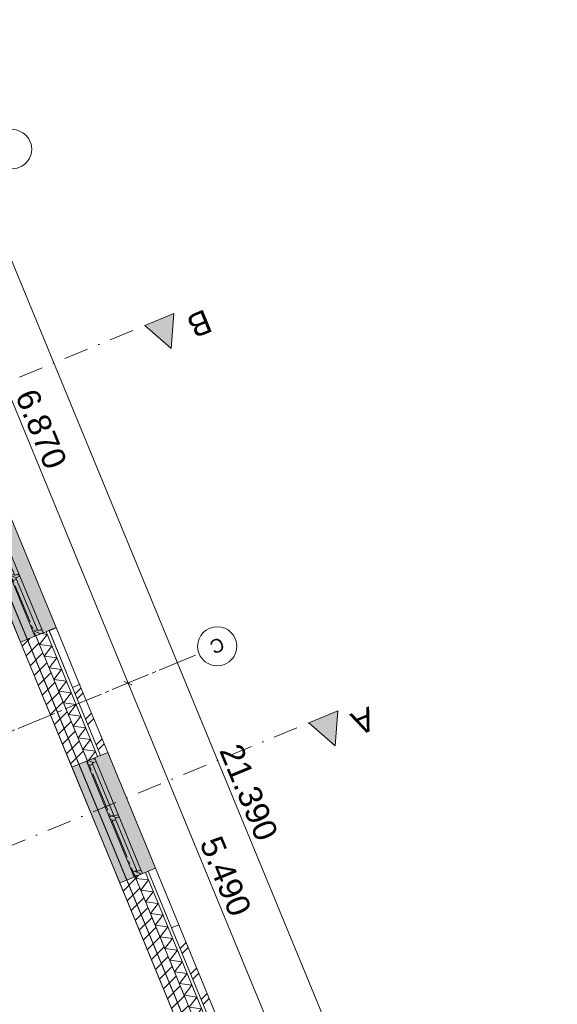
# Model space of a CAD drawing. Header units: millimetres. Extents: x -76965 to -69, y -21129 to 30747.
# Tile 65 of 65: x -7711 to -840, y 15321 to 27899. Entities that reach past the tile are written whole.
import ezdxf
from ezdxf.enums import TextEntityAlignment as Align

# ---------------------------------------------------------------- set-up
doc = ezdxf.new("R2010")
doc.units = ezdxf.units.MM
doc.header["$MEASUREMENT"] = 0
doc.linetypes.add('B0204', pattern=[650, 500, -50, 50, -50])
doc.linetypes.add('B0302', pattern=[625.500011, 313.000011, -156.25, 0, -156.25])
for name, color, linetype in [('007 Stramien', 7, 'Continuous'), ('021 Buitenwanden', 7, 'Continuous'), ('021 Buitenwanden 2D arcering', 7, 'Continuous'), ('021 Buitenwanden Afdek-arcering', 7, 'Continuous'), ('021 Buitenwanden Doorsnede-arcering', 7, 'Continuous'), ('021 Buitenwanden Laagscheidingslijnen', 7, 'Continuous'), ('021 Buitenwanden Ramen', 7, 'Continuous'), ('023 Dekvloer', 7, 'Continuous'), ('102 Teksten ruimten _ Zones', 7, 'Continuous'), ('102 Teksten ruimten _ Zones Zone omranding', 7, 'Continuous'), ('102 Teksten ruimten _ Zones Zone tekst', 7, 'Continuous'), ('121 Drsn-en gevelaanduidingen', 7, 'Continuous'), ('121 Drsn-en gevelaanduidingen 2D arcering', 7, 'Continuous'), ('160 Presentatie_Aankleding 2D', 7, 'Continuous')]:
    doc.layers.add(name, color=color, linetype=linetype)
doc.styles.add('GENERATED_STYLE_1', font='txt')
doc.dimstyles.new('GENERATED_STYLE__1', dxfattribs={"dimtxt": 300, "dimasz": 71.25, "dimexe": 0.18, "dimexo": 0, "dimgap": 0.09, "dimtad": 1, "dimdec": 0, "dimzin": 0, "dimdsep": 46, "dimtxsty": 'GENERATED_STYLE_1', "dimblk": 'ARROWHEAD_6', "dimblk1": 'ARROWHEAD_6', "dimblk2": 'ARROWHEAD_6', "dimcen": 0.09, "dimclrd": 1, "dimclre": 1, "dimclrt": 2, "dimadec": 1, "dimazin": 0, "dimtfac": 1, "dimtdec": 4, "dimtmove": 0, "dimatfit": 3, "dimfxl": 1, "dimtolj": 1, "dimtzin": 0, "dimarcsym": 0})
pattern_1 = [(45, (0, 0), (-229.8097, 229.8097), []), (45, (-45.96, 45.96), (-229.8097, 229.8097), [])]
pattern_2 = [(45, (0, 0), (-88.38835, 88.38835), [])]
pattern_3 = [(45, (0, 0), (-31.8198, 31.8198), [])]

# ---------------------------------------------------------------- blocks, each defined once
blk = doc.blocks.new('Slab_1_1', base_point=(-10606, 26984))
at = {"layer": '023 Dekvloer', "color": 1, "linetype": 'Continuous', "lineweight": 0, "flags": 128}
blk.add_lwpolyline([(-10606, 26984), (-2608, 7603), (-9251, 4862), (-10627, 8197), (-13651, 6949), (-12275, 3614), (-25533, -1857), (-27382, -2620), (-32131, 8889), (-42921, 4436), (-45420, 10493), (-38626, 13297), (-39375, 15112)], close=True, dxfattribs=at)
blk = doc.blocks.new('Lokaal 10_1.9_3_1', base_point=(-10078, 16267))
at = {"layer": '102 Teksten ruimten _ Zones Zone omranding', "color": 2, "linetype": 'Continuous', "lineweight": 0}
for p, q in [((-8309, 21657), (-15150, 18834)), ((-5427, 14697), (-8309, 21657)), ((-15150, 18834), (-12269, 11874)), ((-8894, 13267), (-5427, 14697)), ((-12269, 11874), (-8894, 13267))]:
    blk.add_line(p, q, dxfattribs=at)
at = {"layer": '102 Teksten ruimten _ Zones Zone tekst', "color": 2, "lineweight": 0, "style": 'GENERATED_STYLE_1'}
for tag, height, p in [('ROOM_LSIZE', 150, (-9498, 16769)), ('ROOM_NAME', 250, (-9348, 16383)), ('ROOM_NUMBER', 150, (-9259, 16188))]:
    blk.add_attdef(tag, text='', height=height, rotation=202.424, dxfattribs=at).set_placement(p, align=Align.TOP_LEFT)
blk = doc.blocks.new('*D157')
at = {"layer": '160 Presentatie_Aankleding 2D', "color": 1, "linetype": 'Continuous', "lineweight": 0}
for p, q in [((-9760, 27560), (-9630, 27614)), ((-9646, 27567), (-9744, 27608)), ((-9716, 27639), (-9695, 27587)), ((-9695, 27587), (-8947, 25775)), ((-9012, 25749), (-8882, 25802)), ((-8898, 25755), (-8996, 25796)), ((-8947, 25775), (-6326, 19425))]:
    blk.add_line(p, q, dxfattribs=at)
at = {"layer": '160 Presentatie_Aankleding 2D', "color": 2, "lineweight": 0, "insert": (-9461, 27178), "char_height": 300, "attachment_point": 7, "rotation": 292.424, "style": 'GENERATED_STYLE_1'}
blk.add_mtext('\\A1;{\\fArial|b0|i0|c0|p38;1.960}', dxfattribs=at)
blk = doc.blocks.new('ARROWHEAD_6')
at = {"color": 0, "linetype": 'Continuous', "lineweight": 0}
for p, q in [((0, 0), (-1, 0)), ((-0.5, -0.5), (0.5, 0.5))]:
    blk.add_line(p, q, dxfattribs=at)
blk = doc.blocks.new('*D158')
at = {"layer": '160 Presentatie_Aankleding 2D', "color": 1, "linetype": 'Continuous', "lineweight": 0}
for p, q in [((-8898, 25755), (-8996, 25796)), ((-8947, 25775), (-6326, 19425)), ((-6278, 19404), (-6375, 19445)), ((-6326, 19425), (-4232, 14350))]:
    blk.add_line(p, q, dxfattribs=at)
at = {"layer": '160 Presentatie_Aankleding 2D', "color": 2, "lineweight": 0, "insert": (-7777, 23097), "char_height": 300, "attachment_point": 7, "rotation": 292.424, "style": 'GENERATED_STYLE_1'}
blk.add_mtext('\\A1;{\\fArial|b0|i0|c0|p38;6.870}', dxfattribs=at)
blk = doc.blocks.new('*D159')
at = {"layer": '160 Presentatie_Aankleding 2D', "color": 1, "linetype": 'Continuous', "lineweight": 0}
for p, q in [((-8947, 25775), (-6326, 19425)), ((-6391, 19398), (-6261, 19452)), ((-6278, 19404), (-6375, 19445)), ((-6326, 19425), (-4232, 14350)), ((-4297, 14323), (-4167, 14377)), ((-4183, 14330), (-4281, 14370)), ((-4232, 14350), (-1535, 7814))]:
    blk.add_line(p, q, dxfattribs=at)
at = {"layer": '160 Presentatie_Aankleding 2D', "color": 2, "lineweight": 0, "insert": (-5420, 17384), "char_height": 300, "attachment_point": 7, "rotation": 292.424, "style": 'GENERATED_STYLE_1'}
blk.add_mtext('\\A1;{\\fArial|b0|i0|c0|p38;5.490}', dxfattribs=at)
blk = doc.blocks.new('*D161')
at = {"layer": '160 Presentatie_Aankleding 2D', "color": 1, "linetype": 'Continuous', "lineweight": 0}
for p, q in [((-9129, 27820), (-8999, 27874)), ((-9015, 27827), (-9113, 27868)), ((-9086, 27899), (-9064, 27847)), ((-9064, 27847), (-905, 8074)), ((-970, 8048), (-840, 8101)), ((-954, 8095), (-856, 8054)), ((-905, 8074), (-883, 8022))]:
    blk.add_line(p, q, dxfattribs=at)
at = {"layer": '160 Presentatie_Aankleding 2D', "color": 2, "lineweight": 0, "insert": (-5168, 18563), "char_height": 300, "attachment_point": 7, "rotation": 292.424, "style": 'GENERATED_STYLE_1'}
blk.add_mtext('\\A1;{\\fArial|b0|i0|c0|p38;21.390}', dxfattribs=at)
blk = doc.blocks.new('Cutting Plane_1_1', base_point=(-72306, -9263))
at = {"layer": '121 Drsn-en gevelaanduidingen 2D arcering', "linetype": 'Continuous', "lineweight": 0, "true_color": 0x000000}
blk.add_hatch(color=18, dxfattribs=at).paths.add_polyline_path([(-3647, 19070), (-4017, 18917), (-3679, 18624)])
at = {"layer": '121 Drsn-en gevelaanduidingen', "color": 2, "linetype": 'Continuous', "lineweight": 0}
for p, q in [((-3647, 19070), (-4017, 18917)), ((-3679, 18624), (-3647, 19070)), ((-4017, 18917), (-3679, 18624))]:
    blk.add_line(p, q, dxfattribs=at)
at = {"layer": '121 Drsn-en gevelaanduidingen', "color": 9, "linetype": 'B0302', "lineweight": 0}
blk.add_line((-72121, -9187), (-4017, 18917), dxfattribs=at)
at = {"layer": '121 Drsn-en gevelaanduidingen', "color": 2, "lineweight": 0, "insert": (-3245, 19130), "char_height": 300, "attachment_point": 7, "rotation": 202.424, "style": 'GENERATED_STYLE_1'}
blk.add_mtext('\\A1;{\\fArial|b0|i0|c0|p38;A}', dxfattribs=at)
blk = doc.blocks.new('Cutting Plane_2_1', base_point=(-74400, -4187))
at = {"layer": '121 Drsn-en gevelaanduidingen 2D arcering', "linetype": 'Continuous', "lineweight": 0, "true_color": 0x000000}
blk.add_hatch(color=18, dxfattribs=at).paths.add_polyline_path([(-5742, 24146), (-6111, 23993), (-5774, 23700)])
at = {"layer": '121 Drsn-en gevelaanduidingen', "color": 2, "linetype": 'Continuous', "lineweight": 0}
for p, q in [((-5742, 24146), (-6111, 23993)), ((-5774, 23700), (-5742, 24146)), ((-6111, 23993), (-5774, 23700))]:
    blk.add_line(p, q, dxfattribs=at)
at = {"layer": '121 Drsn-en gevelaanduidingen', "color": 9, "linetype": 'B0302', "lineweight": 0}
blk.add_line((-74215, -4111), (-6111, 23993), dxfattribs=at)
at = {"layer": '121 Drsn-en gevelaanduidingen', "color": 2, "lineweight": 0, "insert": (-5340, 24206), "char_height": 300, "attachment_point": 7, "rotation": 202.424, "style": 'GENERATED_STYLE_1'}
blk.add_mtext('\\A1;{\\fArial|b0|i0|c0|p38;B}', dxfattribs=at)
blk = doc.blocks.new('*X173')
at = {"layer": '021 Buitenwanden Doorsnede-arcering', "color": 250, "linetype": 'Continuous', "lineweight": 0, "true_color": 0x3f3f3f}
for p, q in [((-7361, 20047), (-7459, 19919)), ((-7361, 20047), (-7432, 20056)), ((-7299, 19898), (-7459, 19919)), ((-7299, 19898), (-7397, 19769)), ((-7237, 19748), (-7397, 19769)), ((-7237, 19748), (-7336, 19620)), ((-7176, 19599), (-7336, 19620)), ((-7176, 19599), (-7274, 19471)), ((-7114, 19449), (-7274, 19471)), ((-7114, 19449), (-7212, 19321)), ((-7052, 19300), (-7212, 19321)), ((-7052, 19300), (-7151, 19172)), ((-6991, 19150), (-7151, 19172)), ((-6991, 19150), (-7089, 19022)), ((-6929, 19001), (-7089, 19022)), ((-6929, 19001), (-7027, 18873)), ((-6867, 18851), (-7027, 18873)), ((-6867, 18851), (-6966, 18723)), ((-6806, 18702), (-6966, 18723)), ((-6806, 18702), (-6904, 18574)), ((-6744, 18553), (-6904, 18574)), ((-6744, 18553), (-6833, 18436))]:
    blk.add_line(p, q, dxfattribs=at)
blk = doc.blocks.new('*X174')
at = {"layer": '021 Buitenwanden Doorsnede-arcering', "color": 250, "linetype": 'Continuous', "lineweight": 0, "true_color": 0x3f3f3f}
for p, q in [((-6197, 16968), (-6226, 16930)), ((-6066, 16909), (-6226, 16930)), ((-6066, 16909), (-6164, 16781)), ((-6004, 16759), (-6164, 16781)), ((-6004, 16759), (-6102, 16631)), ((-5942, 16610), (-6102, 16631)), ((-5942, 16610), (-6041, 16482)), ((-5881, 16461), (-6041, 16482)), ((-5881, 16461), (-5979, 16332)), ((-5819, 16311), (-5979, 16332)), ((-5819, 16311), (-5917, 16183)), ((-5757, 16162), (-5917, 16183)), ((-5757, 16162), (-5856, 16034)), ((-5696, 16012), (-5856, 16034)), ((-5696, 16012), (-5794, 15884)), ((-5634, 15863), (-5794, 15884)), ((-5634, 15863), (-5732, 15735)), ((-5572, 15713), (-5732, 15735)), ((-5572, 15713), (-5671, 15585)), ((-5511, 15564), (-5671, 15585)), ((-5511, 15564), (-5609, 15436)), ((-5449, 15414), (-5609, 15436)), ((-5449, 15414), (-5547, 15286)), ((-5387, 15265), (-5547, 15286)), ((-5387, 15265), (-5486, 15137)), ((-5326, 15116), (-5486, 15137)), ((-5326, 15116), (-5424, 14988)), ((-5264, 14966), (-5424, 14988)), ((-5264, 14966), (-5362, 14838)), ((-5291, 14829), (-5362, 14838))]:
    blk.add_line(p, q, dxfattribs=at)
blk = doc.blocks.new('R2e hout 17_2')
at = {"layer": '021 Buitenwanden 2D arcering', "linetype": 'Continuous', "lineweight": 0, "true_color": 0x000000}
h = blk.add_hatch(dxfattribs=at)
h.set_pattern_fill('310_Naaldhout__01__0001', color=18, style=0, pattern_type=2)
h.set_pattern_definition(pattern_3)
h.paths.add_polyline_path([(-800, 0), (-800, -114), (-733, -114), (-733, -54), (-750, -54), (-750, 0)])
h = blk.add_hatch(dxfattribs=at)
h.set_pattern_fill('310_Naaldhout__01__0001', color=18, style=0, pattern_type=2)
h.set_pattern_definition(pattern_3)
h.paths.add_polyline_path([(0, -114), (0, 0), (-16.5, 0), (-16.5, -54), (-33.5, -54), (-33.5, -114)])
h = blk.add_hatch(dxfattribs=at)
h.set_pattern_fill('310_Naaldhout__01__0001', color=18, style=0, pattern_type=2)
h.set_pattern_definition(pattern_3)
h.paths.add_polyline_path([(0, 0), (0, -114), (33.5, -114), (33.5, -54), (16.5, -54), (16.5, 0)])
h = blk.add_hatch(dxfattribs=at)
h.set_pattern_fill('310_Naaldhout__01__0001', color=18, style=0, pattern_type=2)
h.set_pattern_definition(pattern_3)
h.paths.add_polyline_path([(800, -114), (800, 0), (750, 0), (750, -54), (733, -54), (733, -114)])
at = {"layer": '021 Buitenwanden Ramen', "color": 1, "linetype": 'Continuous', "lineweight": 0}
for p, q in [((-800, 180), (800, 180)), ((-800, 0), (-750, 0)), ((-800, -114), (-800, 0)), ((-750, 0), (-750, -54)), ((-750, 0), (-16.5, 0)), ((-16.5, -54), (-16.5, 0)), ((-16.5, 0), (0, 0)), ((0, 0), (16.5, 0)), ((16.5, 0), (16.5, -54)), ((16.5, 0), (750, 0)), ((750, -54), (750, 0)), ((750, 0), (800, 0)), ((800, 0), (800, -114)), ((-733, -114), (-800, -114)), ((-750, -54), (-733, -54)), ((-750, -54), (-16.5, -54)), ((-750, -54), (-16.5, -54)), ((-733, -54), (-733, -114)), ((-33.5, -114), (-733, -114)), ((-33.5, -114), (-33.5, -54)), ((-33.5, -54), (-16.5, -54)), ((0, -114), (-33.5, -114)), ((33.5, -114), (0, -114)), ((16.5, -54), (33.5, -54)), ((16.5, -54), (750, -54)), ((16.5, -54), (750, -54)), ((33.5, -54), (33.5, -114)), ((733, -114), (33.5, -114)), ((733, -114), (733, -54)), ((733, -54), (750, -54)), ((800, -114), (733, -114)), ((-800, -314), (800, -314))]:
    blk.add_line(p, q, dxfattribs=at)
at = {"layer": '021 Buitenwanden Ramen', "color": 254, "linetype": 'Continuous', "lineweight": 0, "true_color": 0xdfdfdf}
for p, q in [((-800, -100), (-800, 0)), ((800, -100), (800, 0))]:
    blk.add_line(p, q, dxfattribs=at)
at = {"layer": '021 Buitenwanden Ramen', "color": 2, "linetype": 'Continuous', "lineweight": 0}
for p, q in [((-800, -114), (-800, -100)), ((800, -114), (800, -100))]:
    blk.add_line(p, q, dxfattribs=at)
blk = doc.blocks.new('R nis rechthoekig 17_3')
at = {"layer": '021 Buitenwanden Ramen', "color": 1, "linetype": 'Continuous', "lineweight": 0}
for p, q in [((-392, 100), (392, 100)), ((-392, 100), (-392, 0)), ((-392, 0), (392, 0)), ((392, 0), (392, 100))]:
    blk.add_line(p, q, dxfattribs=at)
blk.add_point((392, 100), dxfattribs=at)
blk = doc.blocks.new('Wall_30_1', base_point=(-10605, 26980))
at = {"layer": '021 Buitenwanden Afdek-arcering', "linetype": 'Continuous', "lineweight": 0, "true_color": 0xffffff}
for points in [[(-7702, 19945), (-7517, 20022), (-7411, 20065), (-7245, 20134), (-7855, 21613), (-8022, 21544), (-8127, 21501), (-8312, 21424)], [(-6433, 16871), (-6248, 16947), (-6142, 16990), (-5976, 17059), (-6586, 18538), (-6753, 18469), (-6858, 18426), (-7043, 18350)]]:
    blk.add_hatch(color=7, dxfattribs=at).paths.add_polyline_path(points)
at = {"layer": '021 Buitenwanden Doorsnede-arcering', "linetype": 'Continuous', "lineweight": 0, "true_color": 0x000000}
h = blk.add_hatch(dxfattribs=at)
h.set_pattern_fill('145_Baksteen_0001', color=18, style=0, pattern_type=2)
h.set_pattern_definition(pattern_1)
h.paths.add_polyline_path([(-7337, 20096), (-7336, 20094), (-7244, 20132), (-7245, 20134)])
h = blk.add_hatch(dxfattribs=at)
h.set_pattern_fill('130_Kalkzandsteen_0001', color=18, style=0, pattern_type=2)
h.set_pattern_definition(pattern_2)
h.paths.add_polyline_path([(-7702, 19945), (-7043, 18350), (-6858, 18426), (-6845, 18431), (-7504, 20027), (-7517, 20022)])
h = blk.add_hatch(dxfattribs=at)
h.set_pattern_fill('145_Baksteen_0001', color=18, style=0, pattern_type=2)
h.set_pattern_definition(pattern_1)
h.paths.add_polyline_path([(-7038, 19370), (-6679, 18500), (-6586, 18538), (-6945, 19408)])
h = blk.add_hatch(dxfattribs=at)
h.set_pattern_fill('130_Kalkzandsteen_0001', color=18, style=0, pattern_type=2)
h.set_pattern_definition(pattern_2)
h.paths.add_polyline_path([(-6248, 16947), (-6433, 16871), (-5546, 14723), (-5362, 14799), (-5349, 14805), (-6235, 16952)])
h = blk.add_hatch(dxfattribs=at)
h.set_pattern_fill('145_Baksteen_0001', color=18, style=0, pattern_type=2)
h.set_pattern_definition(pattern_1)
h.paths.add_polyline_path([(-5677, 16335), (-5770, 16297), (-5182, 14873), (-5090, 14911)])
at = {"layer": '021 Buitenwanden', "color": 3, "linetype": 'Continuous', "lineweight": 0}
for p, q in [((-7337, 20096), (-7245, 20134)), ((-6679, 18500), (-6586, 18538))]:
    blk.add_line(p, q, dxfattribs=at)
at = {"layer": '021 Buitenwanden', "color": 1, "linetype": 'Continuous', "lineweight": 0}
for p, q in [((-7244, 20132), (-7336, 20094)), ((-7336, 20094), (-7038, 19370)), ((-6945, 19408), (-7038, 19370)), ((-6069, 17021), (-5770, 16297)), ((-5677, 16335), (-5770, 16297))]:
    blk.add_line(p, q, dxfattribs=at)
at = {"layer": '021 Buitenwanden', "color": 2, "linetype": 'Continuous', "lineweight": 0}
for p, q in [((-7702, 19945), (-7517, 20022)), ((-7517, 20022), (-7504, 20027)), ((-7043, 18350), (-6858, 18426)), ((-6858, 18426), (-6845, 18431)), ((-6433, 16871), (-6248, 16947)), ((-6248, 16947), (-6235, 16952))]:
    blk.add_line(p, q, dxfattribs=at)
at = {"layer": '021 Buitenwanden', "color": 254, "linetype": 'Continuous', "lineweight": 0, "true_color": 0xdfdfdf}
for p, q in [((-7504, 20027), (-7411, 20065)), ((-7411, 20065), (-7374, 20080)), ((-6845, 18431), (-6753, 18469)), ((-6753, 18469), (-6716, 18485)), ((-6235, 16952), (-6142, 16990)), ((-6142, 16990), (-6105, 17006))]:
    blk.add_line(p, q, dxfattribs=at)
at = {"layer": '021 Buitenwanden', "color": 9, "linetype": 'Continuous', "lineweight": 0}
for p, q in [((-7374, 20080), (-7337, 20096)), ((-6716, 18485), (-6679, 18500)), ((-6105, 17006), (-6069, 17021))]:
    blk.add_line(p, q, dxfattribs=at)
at = {"layer": '021 Buitenwanden', "color": 3, "linetype": 'Continuous', "lineweight": 0, "flags": 128}
for points in [[(-7244, 20132), (-7245, 20134)], [(-6586, 18538), (-6945, 19408)], [(-5090, 14911), (-5677, 16335)]]:
    blk.add_lwpolyline(points, dxfattribs=at)
at = {"layer": '021 Buitenwanden', "color": 2, "linetype": 'Continuous', "lineweight": 0, "flags": 128}
for points in [[(-7702, 19945), (-7043, 18350)], [(-6433, 16871), (-5546, 14723)]]:
    blk.add_lwpolyline(points, dxfattribs=at)
at = {"layer": '021 Buitenwanden Laagscheidingslijnen', "color": 2, "linetype": 'Continuous', "lineweight": 0}
for p, q in [((-6845, 18431), (-7504, 20027)), ((-5349, 14805), (-6235, 16952))]:
    blk.add_line(p, q, dxfattribs=at)
at = {"layer": '021 Buitenwanden Laagscheidingslijnen', "color": 1, "linetype": 'Continuous', "lineweight": 0}
for p, q in [((-6716, 18485), (-7374, 20080)), ((-5219, 14858), (-6105, 17006))]:
    blk.add_line(p, q, dxfattribs=at)
at = {"layer": '021 Buitenwanden Laagscheidingslijnen', "color": 3, "linetype": 'Continuous', "lineweight": 0}
for p, q in [((-7336, 20094), (-7337, 20096)), ((-6679, 18500), (-7038, 19370)), ((-5182, 14873), (-5770, 16297))]:
    blk.add_line(p, q, dxfattribs=at)
at = {"layer": '021 Buitenwanden', "color": 1, "lineweight": 0}
for name in ['*X173', '*X174']:
    blk.add_blockref(name, (0, 0), dxfattribs=at)
at = {"layer": '021 Buitenwanden Ramen', "color": 1, "linetype": 'Continuous', "lineweight": 0, "zscale": 1000, "rotation": 292.4239740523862}
for name, p in [('R2e hout 17_2', (-7716, 20805)), ('R nis rechthoekig 17_3', (-7187, 19732)), ('R2e hout 17_2', (-6448, 17730)), ('R nis rechthoekig 17_3', (-5919, 16659))]:
    blk.add_blockref(name, p, dxfattribs=at)
blk = doc.blocks.new('Standard grid marker_2')
at = {"layer": '007 Stramien', "color": 6, "linetype": 'B0204', "lineweight": 0}
blk.add_line((9000, 0), (17821, 0), dxfattribs=at)
at = {"layer": '007 Stramien', "color": 6, "lineweight": 0, "style": 'GENERATED_STYLE_1'}
for tag, p in [('AC_MarkerText_1_0', (-250, 9)), ('AC_MarkerText_1_1', (27071, 9))]:
    blk.add_attdef(tag, text='', height=175, rotation=270, dxfattribs=at).set_placement(p, align=Align.MIDDLE_CENTER)
blk = doc.blocks.new('Standard grid marker_3')
at = {"layer": '007 Stramien', "color": 6, "linetype": 'B0204', "lineweight": 0}
blk.add_line((9000, 0), (0, 0), dxfattribs=at)
at = {"layer": '007 Stramien', "color": 212, "linetype": 'Continuous', "lineweight": 0, "true_color": 0xcc00cc}
for start, end in [(0, 180), (180, 0)]:
    blk.add_arc((-250, 0), 250, start, end, dxfattribs=at)
at = {"layer": '007 Stramien', "color": 6, "lineweight": 0, "style": 'GENERATED_STYLE_1'}
for tag, p in [('AC_MarkerText_1_0', (-250, 10)), ('AC_MarkerText_1_1', (73402, 10))]:
    blk.add_attdef(tag, text='', height=175, dxfattribs=at).set_placement(p, align=Align.MIDDLE_CENTER)

msp = doc.modelspace()

# ---------------------------------------------------------------- linework, layer by layer
at = {"layer": '102 Teksten ruimten _ Zones Zone omranding', "color": 33, "linetype": 'Continuous', "lineweight": 0, "true_color": 0xde9d5d, "flags": 128}
msp.add_lwpolyline([(-5427.1, 14697.3), (-8309.3, 21657.1), (-15149.7, 18834.3), (-12268.7, 11874), (-8894, 13266.6)], close=True, dxfattribs=at)

# ---------------------------------------------------------------- block references
at = {"layer": '007 Stramien', "color": 1, "linetype": 'Continuous', "lineweight": 0, "zscale": 1000}
for name, p, rotation in [('Standard grid marker_2', (-11697.5, 30189.8), 292.4239737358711), ('Standard grid marker_3', (-8038.7, 26150.2), 202.423973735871)]:
    msp.add_blockref(name, p, dxfattribs=dict(at, rotation=rotation))
at = {"layer": '007 Stramien', "color": 1, "linetype": 'Continuous', "lineweight": 0}
ref = msp.add_blockref('Standard grid marker_3', (-5418.1, 19799.7), dxfattribs=dict(at, zscale=1000, rotation=202.423973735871))
ref.add_attrib('AC_MarkerText_1', 'C', dxfattribs={"color": 6, "lineweight": 0, "height": 175, "rotation": 202.42397, "style": 'GENERATED_STYLE_1'}).set_placement((-5187, 19903.6), align=Align.MIDDLE_CENTER)
at = {"layer": '021 Buitenwanden', "color": 1, "lineweight": 0}
msp.add_blockref('Wall_30_1', (-10604.5, 26980.2), dxfattribs=at)
at = {"layer": '023 Dekvloer', "color": 1, "linetype": 'Continuous', "lineweight": 0}
msp.add_blockref('Slab_1_1', (-10606, 26983.7), dxfattribs=at)
at = {"layer": '102 Teksten ruimten _ Zones', "color": 2, "linetype": 'Continuous', "lineweight": 0}
msp.add_blockref('Lokaal 10_1.9_3_1', (-10078, 16266.7), dxfattribs=at).add_auto_attribs({'ROOM_NAME': 'Lokaal 10', 'ROOM_NUMBER': '1.9', 'ROOM_LSIZE': '56 m2'})
at = {"layer": '121 Drsn-en gevelaanduidingen', "color": 9, "lineweight": 0}
for name, p in [('Cutting Plane_2_1', (-74400.3, -4187.2)), ('Cutting Plane_1_1', (-72305.7, -9263.1))]:
    msp.add_blockref(name, p, dxfattribs=at)

# ---------------------------------------------------------------- dimensions: what is measured, and where the dimension line sits
at = {"layer": '160 Presentatie_Aankleding 2D', "color": 1, "linetype": 'Continuous', "lineweight": 0}
for base, p1, p2, picture, middle in [((-904.9, 8074.5), (-9064.4, 27847.3), (-904.9, 8074.5), '*D161', (-4790.6, 18041)), ((-8947.1, 25775.4), (-17105.8, 24528.9), (-16358.2, 22717.1), '*D157', (-9126.8, 26761.4)), ((-6326.5, 19424.8), (-16358.2, 22717.1), (-13737.6, 16366.6), '*D158', (-7442.7, 22680.2)), ((-4232.3, 14349.9), (-13737.6, 16366.6), (-11643.4, 11291.7), '*D159', (-5085.3, 16967.5))]:
    dim = msp.add_linear_dim(base=base, p1=p1, p2=p2, angle=292.42397, dimstyle='GENERATED_STYLE__1', dxfattribs=at)
    dim.commit()
    dim.dimension.update_dxf_attribs({"geometry": picture, "text_midpoint": middle, "dimtype": 160, "text_rotation": 292.42397})

doc.saveas('drawing.dxf')
